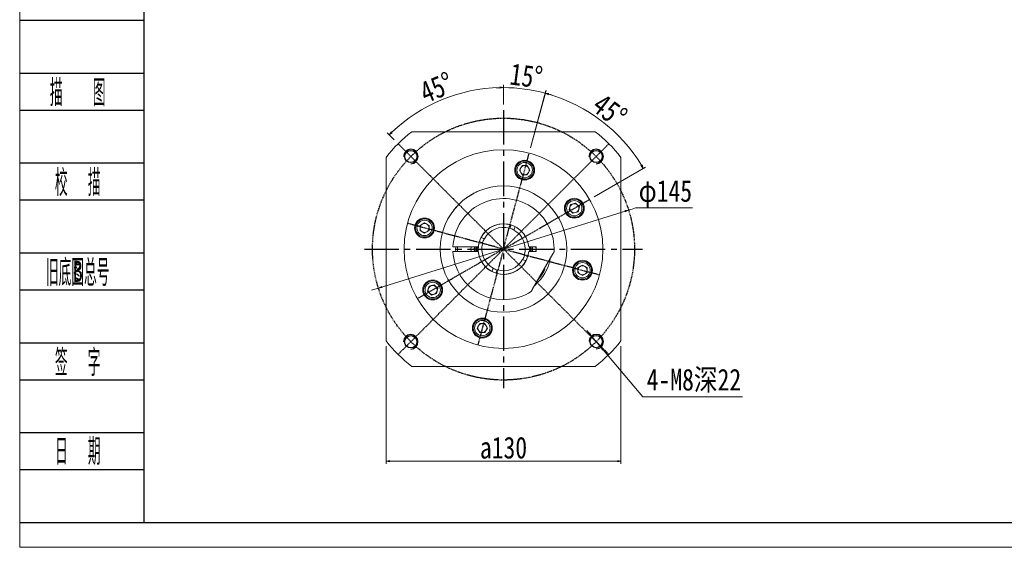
# Model space of a CAD drawing. Header units: millimetres. Extents: x 150 to 1312, y 25 to 841.
# Tile 1 of 5: x 156 to 701, y 25 to 317. Entities that reach past the tile are written whole.
import ezdxf
from ezdxf.enums import TextEntityAlignment as Align

# ---------------------------------------------------------------- set-up
doc = ezdxf.new("R2010")
doc.units = ezdxf.units.MM
doc.linetypes.add('CENTER2', pattern=[28.575, 19.05, -3.175, 3.175, -3.175])
doc.linetypes.add('DASHED', pattern=[0.75, 0.5, -0.25])
for name, color, linetype in [('2细线层', 4, 'Continuous'), ('3中心线层', 1, 'CENTER2'), ('6文字层', 3, 'Continuous')]:
    doc.layers.add(name, color=color, linetype=linetype)
doc.layers.add('图框_外框线', color=7, linetype='Continuous', lineweight=18)
doc.layers.add('尺寸线层', color=3, linetype='Continuous', lineweight=18)
doc.styles.add('PC_TEXTSTYLE', font='ISOCP.SHX', dxfattribs={"width": 0.707, "bigfont": 'GBCBIG.SHX'})
doc.styles.get("Standard").update_dxf_attribs({"font": 'SimSun.ttf'})
doc.styles.add('宋体', font='SimSun.ttf', dxfattribs={"width": 0.8})
doc.dimstyles.new('A水平标注$0', dxfattribs={"dimtxt": 3.5, "dimasz": 2, "dimexe": 1.5, "dimexo": 3, "dimgap": 1.1, "dimtad": 1, "dimtoh": 1, "dimdec": 4, "dimdsep": 46, "dimtxsty": '宋体', "dimblk": 'OPEN', "dimcen": 3, "dimclrd": 3, "dimclre": 3, "dimclrt": 6, "dimadec": 0, "dimazin": 0, "dimtm": 1e-09, "dimtfac": 1, "dimtdec": 4, "dimtix": 1, "dimtmove": 0, "dimatfit": 3, "dimldrblk": 'OPEN', "dimfxl": 0, "dimlwd": 13, "dimlwe": 13, "dimarcsym": 0})
doc.dimstyles.new('D直径标注φ25', dxfattribs={"dimtxt": 3.5, "dimasz": 2, "dimexe": 1, "dimexo": 3, "dimtad": 1, "dimtoh": 1, "dimdec": 1, "dimdsep": 46, "dimtxsty": '宋体', "dimblk": 'OPEN', "dimcen": 3, "dimclrd": 3, "dimclre": 3, "dimclrt": 130, "dimadec": 0, "dimazin": 0, "dimtm": 1e-09, "dimtfac": 1, "dimtdec": 1, "dimtmove": 0, "dimatfit": 0, "dimldrblk": 'OPEN', "dimfxl": 0, "dimlwd": 13, "dimlwe": 13, "dimarcsym": 0})
doc.dimstyles.new('螺孔(M8-7H)', dxfattribs={"dimtxt": 3.5, "dimasz": 2, "dimexe": 1.25, "dimexo": 3, "dimtad": 1, "dimtoh": 1, "dimdec": 4, "dimdsep": 46, "dimtxsty": '宋体', "dimblk": 'OPEN', "dimcen": 3, "dimclrd": 3, "dimclre": 3, "dimclrt": 2, "dimadec": 0, "dimazin": 0, "dimtm": 1e-09, "dimtfac": 1, "dimtdec": 4, "dimtmove": 0, "dimatfit": 3, "dimldrblk": 'OPEN', "dimfxl": 0, "dimlwd": 9, "dimlwe": 9, "dimarcsym": 0})

# ---------------------------------------------------------------- blocks, each defined once
blk = doc.blocks.new('_Open')
at = {"color": 0, "linetype": 'ByBlock', "lineweight": -2}
for p, q in [((-1, 0.17), (0, 0)), ((-1, -0.17), (0, 0)), ((0, 0), (-1, 0))]:
    blk.add_line(p, q, dxfattribs=at)
blk = doc.blocks.new('*D34')
at = {"color": 3, "lineweight": 9, "transparency": 16777216}
for p, q in [((471.07, 143.78), (469.78, 145.31)), ((472.36, 142.25), (477.51, 136.14)), ((500.71, 108.61), (478.8, 134.61)), ((555.79, 108.61), (500.71, 108.61))]:
    blk.add_line(p, q, dxfattribs=at)
at = {"layer": 'Defpoints', "color": 0, "transparency": 16777216}
for p in [(472.36, 142.25), (477.51, 136.14)]:
    blk.add_point(p, dxfattribs=at)
at = {"color": 3, "lineweight": 9, "transparency": 16777216, "xscale": 2, "yscale": 2, "zscale": 2}
for p, rotation in [((472.36, 142.25), 310.1201990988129), ((477.51, 136.14), 130.1201990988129)]:
    blk.add_blockref('_Open', p, dxfattribs=dict(at, rotation=rotation))
at = {"color": 2, "transparency": 16777216, "insert": (529, 117.51), "char_height": 12, "attachment_point": 5, "style": '宋体', "bg_fill": 3, "box_fill_scale": 1.1, "bg_fill_color": 257, "bg_fill_transparency": 0}
blk.add_mtext('4-M8深22', dxfattribs=at)
blk = doc.blocks.new('*D35')
at = {"layer": 'Defpoints', "color": 0, "transparency": 16777216}
blk.add_point((354.39, 168.82), dxfattribs=at)
at = {"layer": '尺寸线层', "color": 3, "lineweight": 13, "transparency": 16777216}
for p, q in [((492.82, 211.98), (494.73, 212.57)), ((494.73, 212.57), (496.64, 213.17)), ((496.64, 213.17), (528.28, 213.17)), ((354.39, 168.82), (492.82, 211.98)), ((490.91, 211.38), (489, 210.79)), ((356.3, 169.41), (358.21, 170.01)), ((352.48, 168.22), (350.57, 167.63)), ((354.39, 168.82), (352.48, 168.22))]:
    blk.add_line(p, q, dxfattribs=at)
at = {"layer": '尺寸线层', "color": 3, "lineweight": 13, "transparency": 16777216, "xscale": 2, "yscale": 2, "zscale": 2}
for p, rotation in [((492.82, 211.98), 17.31759061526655), ((354.39, 168.82), 197.3175906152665)]:
    blk.add_blockref('_Open', p, dxfattribs=dict(at, rotation=rotation))
at = {"layer": '尺寸线层', "color": 130, "transparency": 16777216, "insert": (513.21, 220.94), "char_height": 12, "attachment_point": 5, "style": '宋体', "bg_fill": 3, "box_fill_scale": 1.1, "bg_fill_color": 256, "bg_fill_true_color": 13158600, "bg_fill_transparency": 0}
blk.add_mtext('φ145', dxfattribs=at)
at = {"layer": 'Defpoints', "color": 0, "transparency": 16777216}
blk.add_point((492.82, 211.98), dxfattribs=at)
blk = doc.blocks.new('*D36')
at = {"layer": 'Defpoints', "color": 0, "transparency": 16777216}
for p in [(358.61, 139.59), (488.61, 139.59), (488.61, 73)]:
    blk.add_point(p, dxfattribs=at)
at = {"layer": '尺寸线层', "color": 3, "lineweight": 13, "transparency": 16777216}
for p, q in [((358.61, 136.59), (358.61, 71.5)), ((488.61, 136.59), (488.61, 71.5)), ((360.61, 73), (486.61, 73))]:
    blk.add_line(p, q, dxfattribs=at)
at = {"layer": '尺寸线层', "color": 3, "lineweight": 13, "transparency": 16777216, "xscale": 2, "yscale": 2, "zscale": 2, "rotation": 180}
blk.add_blockref('_Open', (358.61, 73), dxfattribs=at)
at = {"layer": '尺寸线层', "color": 3, "lineweight": 13, "transparency": 16777216, "xscale": 2, "yscale": 2, "zscale": 2}
blk.add_blockref('_Open', (488.61, 73), dxfattribs=at)
at = {"layer": '尺寸线层', "color": 6, "transparency": 16777216, "insert": (423.61, 80.37), "char_height": 12, "attachment_point": 5, "style": '宋体', "bg_fill": 3, "box_fill_scale": 1.1, "bg_fill_color": 257, "bg_fill_transparency": 0}
blk.add_mtext('a130', dxfattribs=at)
blk = doc.blocks.new('*D37')
at = {"layer": 'Defpoints', "color": 0, "transparency": 16777216}
for p in [(423.61, 267.4), (365.27, 248.73), (423.61, 190.4), (423.61, 113.4)]:
    blk.add_point(p, dxfattribs=at)
at = {"layer": '尺寸线层', "color": 3, "lineweight": 13, "transparency": 16777216}
for p, q in [((423.61, 270.4), (423.61, 281.37)), ((363.15, 250.85), (359.28, 254.73))]:
    blk.add_line(p, q, dxfattribs=at)
blk.add_arc((423.61, 190.4), 89.47, 91.2807, 133.7193, dxfattribs=at)
at = {"layer": '尺寸线层', "color": 3, "lineweight": 13, "transparency": 16777216, "xscale": 2, "yscale": 2, "zscale": 2}
for p, rotation in [((423.61, 279.87), 0.6403691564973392), ((360.34, 253.67), 224.3596308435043)]:
    blk.add_blockref('_Open', p, dxfattribs=dict(at, rotation=rotation))
at = {"layer": '尺寸线层', "color": 6, "transparency": 16777216, "insert": (386.57, 279.8), "char_height": 12, "attachment_point": 5, "rotation": 22.5, "style": '宋体', "bg_fill": 3, "box_fill_scale": 1.1, "bg_fill_color": 257, "bg_fill_transparency": 0}
blk.add_mtext('45%%d', dxfattribs=at)
at = {"layer": 'Defpoints', "color": 0, "transparency": 16777216}
blk.add_point((389.37, 273.06), dxfattribs=at)
blk = doc.blocks.new('*D38')
at = {"layer": 'Defpoints', "color": 0, "transparency": 16777216}
for p in [(423.61, 267.4), (437.84, 243.52), (423.61, 190.4), (423.61, 113.4)]:
    blk.add_point(p, dxfattribs=at)
at = {"layer": '尺寸线层', "color": 3, "lineweight": 13, "transparency": 16777216}
for p, q in [((423.61, 270.4), (423.61, 281.29)), ((438.62, 246.42), (447.13, 278.2))]:
    blk.add_line(p, q, dxfattribs=at)
for start, end in [(91.2819, 92.5637), (75, 90), (72.4363, 73.7181)]:
    blk.add_arc((423.61, 190.4), 89.4, start, end, dxfattribs=at)
at = {"layer": '尺寸线层', "color": 3, "lineweight": 13, "transparency": 16777216, "xscale": 2, "yscale": 2, "zscale": 2}
for p, rotation in [((423.61, 279.79), 0.6409350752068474), ((446.74, 276.75), 164.3590649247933)]:
    blk.add_blockref('_Open', p, dxfattribs=dict(at, rotation=rotation))
at = {"layer": '尺寸线层', "color": 6, "transparency": 16777216, "insert": (436.23, 286.3), "char_height": 12, "attachment_point": 5, "rotation": 352.5, "style": '宋体', "bg_fill": 3, "box_fill_scale": 1.1, "bg_fill_color": 257, "bg_fill_transparency": 0}
blk.add_mtext('15%%d', dxfattribs=at)
at = {"layer": 'Defpoints', "color": 0, "transparency": 16777216}
blk.add_point((435.28, 279.03), dxfattribs=at)
blk = doc.blocks.new('*D39')
at = {"layer": 'Defpoints', "color": 0, "transparency": 16777216}
for p in [(437.84, 243.52), (471.24, 217.9), (423.61, 190.4), (423.61, 190.4)]:
    blk.add_point(p, dxfattribs=at)
at = {"layer": '尺寸线层', "color": 3, "lineweight": 13, "transparency": 16777216}
for p, q in [((438.62, 246.42), (447.12, 278.15)), ((473.84, 219.4), (502.28, 235.82))]:
    blk.add_line(p, q, dxfattribs=at)
blk.add_arc((423.61, 190.4), 89.34, 31.2826, 73.7174, dxfattribs=at)
at = {"layer": '尺寸线层', "color": 3, "lineweight": 13, "transparency": 16777216, "xscale": 2, "yscale": 2, "zscale": 2}
for p, rotation in [((446.73, 276.7), 164.3586948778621), ((500.98, 235.07), 300.641305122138)]:
    blk.add_blockref('_Open', p, dxfattribs=dict(at, rotation=rotation))
at = {"layer": '尺寸线层', "color": 6, "transparency": 16777216, "insert": (482.44, 267.07), "char_height": 12, "attachment_point": 5, "rotation": 322.5, "style": '宋体', "bg_fill": 3, "box_fill_scale": 1.1, "bg_fill_color": 257, "bg_fill_transparency": 0}
blk.add_mtext('45%%d', dxfattribs=at)
at = {"layer": 'Defpoints', "color": 0, "transparency": 16777216}
blk.add_point((478, 261.28), dxfattribs=at)

msp = doc.modelspace()

# ---------------------------------------------------------------- linework, layer by layer
at = {"color": 7, "linetype": 'Continuous', "lineweight": 15}
for p, q in [((372.80081, 255.39711), (474.41281, 255.39711)), ((358.60681, 139.5911), (358.60681, 241.20311)), ((488.60681, 241.20311), (488.60681, 139.5911)), ((432.43162, 234.10525), (433.875, 236.60525)), ((433.875, 236.60525), (436.76175, 236.60525)), ((436.76175, 236.60525), (438.20512, 234.10525)), ((433.875, 231.60525), (432.43162, 234.10525)), ((436.76175, 231.60525), (433.875, 231.60525)), ((438.20512, 234.10525), (436.76175, 231.60525)), ((460.00607, 212.27496), (460.75322, 215.06335)), ((460.75322, 215.06335), (463.5416, 215.8105)), ((463.5416, 215.8105), (465.58285, 213.76925)), ((465.58285, 213.76925), (464.8357, 210.98087)), ((462.04731, 210.23372), (460.00607, 212.27496)), ((464.8357, 210.98087), (462.04731, 210.23372)), ((377.39867, 203.55205), (379.89867, 204.99542)), ((377.39867, 200.66529), (377.39867, 203.55205)), ((379.89867, 204.99542), (382.39867, 203.55205)), ((382.39867, 203.55205), (382.39867, 200.66529)), ((427.58435, 203.29785), (427.2304, 202.44117)), ((429.54096, 201.48654), (429.89491, 202.34323)), ((379.89867, 199.22192), (377.39867, 200.66529)), ((382.39867, 200.66529), (379.89867, 199.22192)), ((412.51738, 196.33126), (411.66069, 196.68521)), ((409.16079, 191.64711), (396.13523, 191.64711)), ((397.10681, 190.39711), (397.13631, 191.64711)), ((407.45681, 190.39711), (407.50526, 191.64711)), ((410.70607, 194.37465), (411.56275, 194.0207)), ((441.60681, 191.64711), (438.05283, 191.64711)), ((441.60681, 189.14711), (441.60681, 191.64711)), ((396.13523, 189.14711), (409.16079, 189.14711)), ((397.13631, 189.14711), (397.10681, 190.39711)), ((407.50526, 189.14711), (407.45681, 190.39711)), ((436.50755, 186.41957), (435.65087, 186.77351)), ((438.05283, 189.14711), (441.60681, 189.14711)), ((439.52922, 167.97554), (450.98566, 187.81868)), ((434.69624, 184.46295), (435.55293, 184.10901)), ((464.81495, 180.12892), (467.31495, 181.5723)), ((464.81495, 177.24217), (464.81495, 180.12892)), ((467.31495, 181.5723), (469.81495, 180.12892)), ((469.81495, 180.12892), (469.81495, 177.24217)), ((417.67265, 179.30767), (417.31871, 178.45099)), ((419.62927, 177.49637), (419.98321, 178.35305)), ((467.31495, 175.7988), (464.81495, 177.24217)), ((469.81495, 177.24217), (467.31495, 175.7988)), ((381.63077, 167.02496), (382.37792, 169.81335)), ((382.37792, 169.81335), (385.16631, 170.5605)), ((385.16631, 170.5605), (387.20755, 168.51925)), ((383.67201, 164.98372), (381.63077, 167.02496)), ((386.4604, 165.73087), (383.67201, 164.98372)), ((387.20755, 168.51925), (386.4604, 165.73087)), ((409.0085, 146.68896), (410.45187, 149.18896)), ((410.45187, 149.18896), (413.33862, 149.18896)), ((413.33862, 149.18896), (414.782, 146.68896)), ((410.45187, 144.18896), (409.0085, 146.68896)), ((413.33862, 144.18896), (410.45187, 144.18896)), ((414.782, 146.68896), (413.33862, 144.18896)), ((474.41281, 125.39711), (372.80081, 125.39711))]:
    msp.add_line(p, q, dxfattribs=at)
for points in [[(398.13983, 191.69432), (398.10681, 190.39711), (398.13746, 189.14711)], [(405.65026, 189.14711), (405.60681, 190.39711), (405.65026, 191.64711)], [(408.33511, 189.14711), (408.28881, 190.01491), (408.33511, 191.64711)], [(409.16161, 191.65651), (409.11165, 190.77187), (409.16168, 189.13682)], [(438.05201, 189.1377), (438.10197, 190.02234), (438.05194, 191.6574)], [(438.87851, 191.64711), (438.91782, 189.79709), (438.87851, 189.14711)], [(441.56335, 191.64711), (441.60681, 190.39711), (441.56335, 189.14711)]]:
    msp.add_lwpolyline(points, dxfattribs=at)
at = {"color": 1, "linetype": 'DASHED'}
msp.add_circle((423.60681, 190.39711), 72.5, dxfattribs=at)
at = {"color": 7, "linetype": 'Continuous', "lineweight": 15}
for centre, radius in [((423.60681, 190.39711), 55), ((435.31837, 234.10525), 5.5), ((435.31837, 234.10525), 5), ((435.31837, 234.10525), 4.25), ((423.60681, 190.39711), 35), ((462.79446, 213.02211), 5.5), ((462.79446, 213.02211), 5), ((462.79446, 213.02211), 4.25), ((379.89867, 202.10867), 5.5), ((379.89867, 202.10867), 5), ((379.89867, 202.10867), 4.25), ((467.31495, 178.68555), 5.5), ((467.31495, 178.68555), 5), ((467.31495, 178.68555), 4.25), ((384.41916, 167.77211), 5.5), ((384.41916, 167.77211), 5), ((384.41916, 167.77211), 4.25), ((411.89525, 146.68896), 5.5), ((411.89525, 146.68896), 5), ((411.89525, 146.68896), 4.25)]:
    msp.add_circle(centre, radius, dxfattribs=at)
for centre in [(372.34157, 241.66235), (474.87205, 241.66235)]:
    msp.add_circle(centre, 3.4)
for centre, radius, start, end in [((423.60681, 190.39711), 82.5, 128.0122795, 141.9877205), ((423.60681, 190.39711), 82.5, 38.0122795, 51.9877205), ((435.31837, 234.10525), 2.5, 150, 210), ((435.31837, 234.10525), 2.5, 90, 150), ((435.31837, 234.10525), 2.5, 30, 90), ((435.31837, 234.10525), 2.5, 330, 30), ((435.31837, 234.10525), 2.5, 210, 270), ((435.31837, 234.10525), 2.5, 270, 330), ((423.60681, 190.39711), 28, 356.7655006, 177.4413023), ((462.79446, 213.02211), 2.5, 165, 225), ((462.79446, 213.02211), 2.5, 105, 165), ((462.79446, 213.02211), 2.5, 45, 105), ((462.79446, 213.02211), 2.5, 345, 45), ((462.79446, 213.02211), 2.5, 225, 285), ((462.79446, 213.02211), 2.5, 285, 345), ((379.89867, 202.10867), 2.5, 120, 180), ((379.89867, 202.10867), 2.5, 180, 240), ((379.89867, 202.10867), 2.5, 60, 120), ((379.89867, 202.10867), 2.5, 0, 60), ((379.89867, 202.10867), 2.5, 300, 0), ((423.60681, 190.39711), 14, 5.1225161, 174.8774839), ((423.60681, 190.39711), 14, 72.6742353, 152.4292031), ((423.60681, 190.39711), 12, 73.5308759, 151.5725624), ((423.60681, 190.39711), 12.1, 61.6221548, 73.4812835), ((379.89867, 202.10867), 2.5, 240, 300), ((423.60681, 190.39711), 12, 343.5308759, 61.5725624), ((423.60681, 190.39711), 16, 175.5192012, 184.4807988), ((423.60681, 190.39711), 15, 175.2198082, 184.7801918), ((423.60681, 190.39711), 14, 162.6742353, 242.4292031), ((423.60681, 190.39711), 12, 163.5308759, 241.5725624), ((423.60681, 190.39711), 12.1, 151.6221548, 163.4812835), ((423.60681, 190.39711), 15, 355.2198082, 4.7801918), ((423.60681, 190.39711), 16, 355.5192012, 4.4807988), ((423.60681, 190.39711), 16.15, 355.5609024, 4.4390976), ((423.60681, 190.39711), 28, 182.5586977, 303.2344994), ((423.60681, 190.39711), 14, 185.1225161, 354.8774839), ((423.60681, 190.39711), 12.1, 331.6221548, 343.4812835), ((423.60681, 190.39711), 26.5, 310.6299618, 349.3700382), ((423.60681, 190.39711), 14, 252.6742353, 332.4292031), ((423.60681, 190.39711), 12, 253.5308759, 331.5725624), ((467.31495, 178.68555), 2.5, 120, 180), ((467.31495, 178.68555), 2.5, 60, 120), ((467.31495, 178.68555), 2.5, 0, 60), ((423.60681, 190.39711), 12.1, 241.6221548, 253.4812835), ((423.60681, 190.39711), 25.5, 318.5126215, 332.8175831), ((445.40095, 179.2049), 1, 332.8175831, 28.0203469), ((467.31495, 178.68555), 2.5, 180, 240), ((467.31495, 178.68555), 2.5, 240, 300), ((467.31495, 178.68555), 2.5, 300, 0), ((384.41916, 167.77211), 2.5, 105, 165), ((384.41916, 167.77211), 2.5, 45, 105), ((384.41916, 167.77211), 2.5, 345, 45), ((384.41916, 167.77211), 2.5, 165, 225), ((384.41916, 167.77211), 2.5, 225, 285), ((384.41916, 167.77211), 2.5, 285, 345), ((411.89525, 146.68896), 2.5, 150, 210), ((411.89525, 146.68896), 2.5, 90, 150), ((411.89525, 146.68896), 2.5, 30, 90), ((411.89525, 146.68896), 2.5, 330, 30), ((411.89525, 146.68896), 2.5, 210, 270), ((411.89525, 146.68896), 2.5, 270, 330), ((423.60681, 190.39711), 82.5, 218.0122795, 231.9877205), ((423.60681, 190.39711), 82.5, 308.0122795, 321.9877205)]:
    msp.add_arc(centre, radius, start, end, dxfattribs=at)
at = {"color": 4}
for centre in [(372.34157, 241.66235), (474.87205, 241.66235)]:
    msp.add_arc(centre, 4, 270, 180, dxfattribs=at)
at = {"color": 7, "linetype": 'Continuous', "lineweight": 15}
for points, knots in [([(403.10681, 218.76522), (402.63096, 218.41013), (401.67898, 217.69974), (400.33497, 216.55789), (399.08898, 215.39234), (397.84548, 214.11298), (396.84822, 212.97124), (396.21024, 212.18009), (396.13997, 212.09016), (396.10828, 212.0496)], [0, 0, 0, 0, 1.324621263, 2.650029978, 4.0330689, 5.415181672, 7.267184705, 8.619555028, 9.730395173, 9.730395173, 9.730395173, 9.730395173]), ([(410.05546, 222.6671), (410.03166, 222.65741), (409.97888, 222.63589), (409.09561, 222.25586), (407.67317, 221.57814), (405.7872, 220.55147), (404.20003, 219.54476), (403.3006, 218.90341), (403.10681, 218.76522)], [0, 0, 0, 0, 1.203286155, 2.668889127, 4.16610101, 5.75015068, 7.504485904, 7.986299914, 7.986299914, 7.986299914, 7.986299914]), ([(427.2304, 202.44117), (427.15934, 202.26917), (427.08548, 202.0904), (427.0116, 201.91157), (427.00879, 201.90478)], [0, 0, 0, 0, 0.5583332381, 0.5803622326, 0.5803622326, 0.5803622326, 0.5803622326]), ([(429.31935, 200.95016), (429.32216, 200.95694), (429.39604, 201.13577), (429.46991, 201.31455), (429.54096, 201.48654)], [0, 0, 0, 0, 0.0220289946, 0.5803622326, 0.5803622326, 0.5803622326, 0.5803622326]), ([(417.89426, 179.84406), (417.89146, 179.83727), (417.81758, 179.65844), (417.74371, 179.47967), (417.67265, 179.30767)], [0, 0, 0, 0, 0.0220289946, 0.5803622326, 0.5803622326, 0.5803622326, 0.5803622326]), ([(419.98321, 178.35305), (420.05427, 178.52504), (420.12814, 178.70382), (420.20202, 178.88265), (420.20483, 178.88944)], [0, 0, 0, 0, 0.5583332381, 0.5803622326, 0.5803622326, 0.5803622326, 0.5803622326])]:
    msp.add_open_spline(points, degree=3, knots=knots, dxfattribs=at)
for points in [[(427.77607, 203.76189), (427.58435, 203.29785)], [(429.89491, 202.34323), (430.08663, 202.80726)], [(411.66069, 196.68521), (411.19665, 196.87693)], [(413.05376, 196.10965), (412.51738, 196.33126)], [(396.13523, 191.64711), (395.63472, 191.64711)], [(409.66272, 191.64711), (409.16079, 191.64711)], [(410.24203, 194.56637), (410.70607, 194.37465)], [(411.56275, 194.0207), (412.09914, 193.79909)], [(438.05283, 191.64711), (437.55089, 191.64711)], [(395.63472, 189.14711), (396.13523, 189.14711)], [(409.16079, 189.14711), (409.66272, 189.14711)], [(435.65087, 186.77351), (435.11448, 186.99513)], [(436.97159, 186.22785), (436.50755, 186.41957)], [(437.55089, 189.14711), (438.05283, 189.14711)], [(451.5622, 188.81727), (450.98566, 187.81868)], [(434.15986, 184.68456), (434.69624, 184.46295)], [(435.55293, 184.10901), (436.01696, 183.91729)], [(417.31871, 178.45099), (417.12699, 177.98695)], [(419.43755, 177.03233), (419.62927, 177.49637)], [(439.52922, 167.97554), (438.95268, 166.97694)]]:
    msp.add_open_spline(points, degree=1, dxfattribs=at)
at = {"layer": '2细线层'}
for p, q in [((156.02219, 317.12562), (224.5572, 317.12562)), ((156.02219, 287.85168), (224.5572, 287.85168)), ((156.02219, 267.35991), (224.5572, 267.35991)), ((156.02219, 238.08597), (224.5572, 238.08597)), ((156.02219, 217.5942), (224.5572, 217.5942)), ((156.02219, 188.32026), (224.5572, 188.32026)), ((156.02219, 167.82849), (224.5572, 167.82849)), ((156.02219, 138.55455), (224.5572, 138.55455)), ((156.02219, 118.06279), (224.5572, 118.06279)), ((156.02219, 88.78884), (224.5572, 88.78884)), ((156.02219, 68.29708), (224.5572, 68.29708)), ((156.02219, 39.02313), (224.5572, 39.02313))]:
    msp.add_line(p, q, dxfattribs=at)
at = {"layer": '3中心线层'}
for p, q in [((423.60681, 267.39711), (423.60681, 113.39711)), ((346.60681, 190.39711), (500.60681, 190.39711))]:
    msp.add_line(p, q, dxfattribs=at)
at = {"layer": '图框_外框线', "color": 3}
msp.add_lwpolyline([(155.85656, 25.283), (1310.02735, 25.283), (1310.02735, 841.44663), (155.85656, 841.44663)], close=True, dxfattribs=at)
at = {"layer": '图框_外框线', "color": 3, "lineweight": 25}
msp.add_lwpolyline([(224.5572, 39.02313), (1296.28723, 39.02313), (1296.28723, 827.70651), (224.5572, 827.70651)], close=True, dxfattribs=at)

# ---------------------------------------------------------------- texts
at = {"layer": '6文字层', "color": 3, "style": 'PC_TEXTSTYLE'}
for s, width, p in [('描   图', 0.6667, (187.96477, 277.60579)), ('校  描', 0.667, (187.96477, 227.84008)), ('旧底图总号', 0.667, (187.96477, 178.07438)), ('签  字', 0.667, (187.96477, 128.30867)), ('日  期', 0.667, (187.98302, 78.83513))]:
    msp.add_text(s, height=14.636973, dxfattribs=dict(at, width=width)).set_placement(p, align=Align.MIDDLE)
at = {"layer": '6文字层', "width": 0.707}
msp.add_text('B', height=11.70958, dxfattribs=at).set_placement((187.96477, 178.07438), align=Align.MIDDLE)

# ---------------------------------------------------------------- next in the draw order: dimensions: what is measured, and where the dimension line sits
dim = msp.add_diameter_dim_2p(p1=(472.3572, 142.25344), p2=(477.51234, 136.13589), text='4-M8深22', dimstyle='螺孔(M8-7H)', override={"dimtxt": 12, "dimgap": 1.5, "dimpost": 'M<>-7H'})
dim.commit()
dim.dimension.update_dxf_attribs({"geometry": '*D34', "text_midpoint": (528.99933, 108.60689), "dimtype": 163})
at = {"layer": '尺寸线层'}
dim = msp.add_diameter_dim_2p(p1=(354.39327, 168.81618), p2=(492.82034, 211.97804), dimstyle='D直径标注φ25', override={"dimtxt": 12, "dimgap": 1.5, "dimpost": 'φ<>', "dimblk": 'Open', "dimtfill": 1, "dimtfillclr": 256}, dxfattribs=at)
dim.commit()
dim.dimension.update_dxf_attribs({"geometry": '*D35', "text_midpoint": (513.20941, 213.16871), "dimtype": 163})

# ---------------------------------------------------------------- next in the draw order: linework, layer by layer
at = {"color": 1, "linetype": 'DASHED'}
for q in [(365.2705, 248.73342), (481.94312, 248.73342), (437.84186, 243.52303), (471.23821, 217.89711), (370.48089, 204.63216), (375.97541, 162.89711), (476.73273, 176.16206)]:
    msp.add_line((423.60681, 190.39711), q, dxfattribs=at)

# ---------------------------------------------------------------- next in the draw order: dimensions: what is measured, and where the dimension line sits
at = {"layer": '尺寸线层'}
dim = msp.add_linear_dim(base=(488.60681, 73.00018), p1=(358.60681, 139.5911), p2=(488.60681, 139.5911), text='a<>', dimstyle='A水平标注$0', override={"dimtxt": 12, "dimgap": 1.5, "dimblk": 'Open', "dimtfill": 1, "dimtfillclr": 256}, dxfattribs=at)
dim.commit()
dim.dimension.update_dxf_attribs({"geometry": '*D36', "text_midpoint": (423.60681, 73.00018), "dimtype": 160})

# ---------------------------------------------------------------- next in the draw order: linework, layer by layer
at = {"color": 1, "linetype": 'DASHED'}
for q in [(365.2705, 132.0608), (409.37176, 137.27119), (481.94312, 132.0608)]:
    msp.add_line((423.60681, 190.39711), q, dxfattribs=at)
for centre in [(372.27885, 139.06907), (474.93477, 139.19466)]:
    msp.add_circle(centre, 3.4)
at = {"color": 4}
for centre in [(372.27885, 139.06907), (474.93477, 139.19466)]:
    msp.add_arc(centre, 4, 270, 180, dxfattribs=at)

# ---------------------------------------------------------------- next in the draw order: dimensions: what is measured, and where the dimension line sits
at = {"layer": '尺寸线层'}
dim = msp.add_angular_dim_2l(base=(389.36624, 273.06115), line1=((423.60681, 267.39711), (423.60681, 113.39711)), line2=((423.60681, 190.39711), (365.2705, 248.73342)), dimstyle='A水平标注$0', override={"dimtxt": 12, "dimgap": 1.5, "dimblk": 'Open', "dimtfill": 1, "dimtfillclr": 256}, dxfattribs=at)
dim.commit()
dim.dimension.update_dxf_attribs({"geometry": '*D37', "text_midpoint": (386.57308, 279.80443)})

# ---------------------------------------------------------------- next in the draw order: dimensions: what is measured, and where the dimension line sits
dim = msp.add_angular_dim_2l(base=(435.27532, 279.02822), line1=((423.60681, 190.39711), (437.84186, 243.52303)), line2=((423.60681, 267.39711), (423.60681, 113.39711)), dimstyle='A水平标注$0', override={"dimtxt": 12, "dimgap": 1.5, "dimblk": 'Open', "dimtfill": 1, "dimtfillclr": 256}, dxfattribs=at)
dim.commit()
dim.dimension.update_dxf_attribs({"geometry": '*D38', "text_midpoint": (436.23239, 286.2979)})

# ---------------------------------------------------------------- next in the draw order: dimensions: what is measured, and where the dimension line sits
dim = msp.add_angular_dim_2l(base=(477.99619, 261.27873), line1=((423.60681, 190.39711), (471.23821, 217.89711)), line2=((423.60681, 190.39711), (437.84186, 243.52303)), dimstyle='A水平标注$0', override={"dimtxt": 12, "dimgap": 1.5, "dimblk": 'Open', "dimtfill": 1, "dimtfillclr": 256}, dxfattribs=at)
dim.commit()
dim.dimension.update_dxf_attribs({"geometry": '*D39', "text_midpoint": (482.43947, 267.06932)})

doc.saveas('drawing.dxf')
